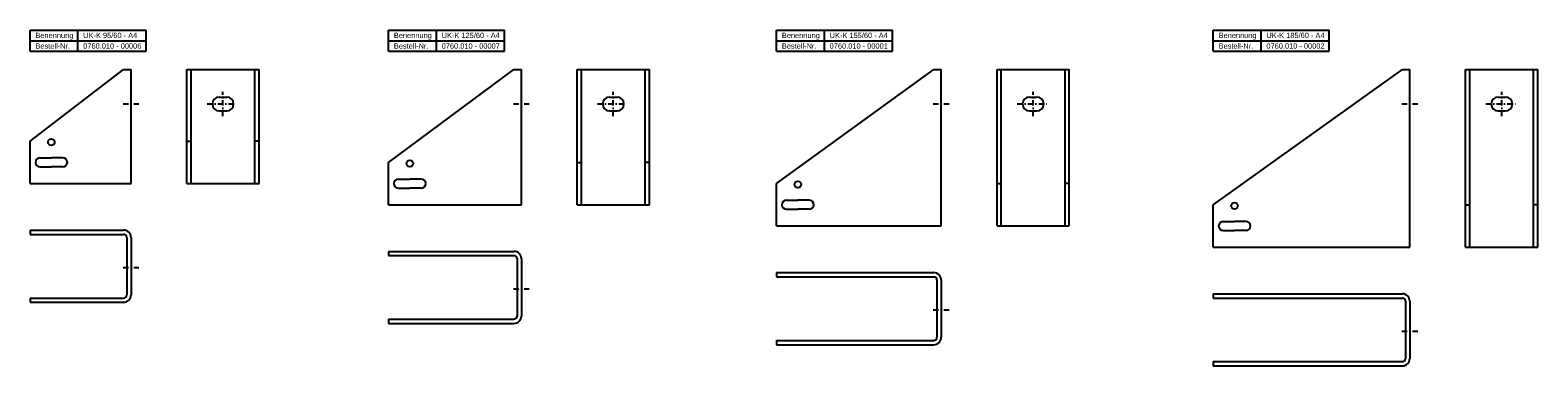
# Model space of a CAD drawing. Header units: inches. Extents: x 44 to 3003, y 41 to 423.
# Tile 1 of 2: x 44 to 1463, y 106 to 423. Entities that reach past the tile are written whole.
import ezdxf

# ---------------------------------------------------------------- set-up
doc = ezdxf.new("R2010")
doc.units = ezdxf.units.IN
doc.header["$LTSCALE"] = 10
doc.header["$MEASUREMENT"] = 0
doc.linetypes.add('STRICHPUNKT2', pattern=[0.5, 0.25, -0.125, 0, -0.125])
doc.layers.add('Halfen', color=2, linetype='Continuous')
doc.styles.add('ARIAL50', font='ARIAL.TTF', dxfattribs={"height": 5})

msp = doc.modelspace()

# ---------------------------------------------------------------- linework, layer by layer
at = {"layer": 'Halfen', "color": 2}
for p, q in [((43.7, 402.6), (43.7, 422.6)), ((43.7, 422.6), (152.9, 422.6)), ((43.7, 412.6), (152.9, 412.6)), ((88.7, 402.6), (88.7, 422.6)), ((152.9, 402.6), (152.9, 422.6)), ((381.2, 402.6), (381.2, 422.6)), ((381.2, 422.6), (490.4, 422.6)), ((381.2, 412.6), (490.4, 412.6)), ((426.2, 402.6), (426.2, 422.6)), ((490.4, 402.6), (490.4, 422.6)), ((746.5, 402.6), (746.5, 422.6)), ((746.5, 422.6), (855.7, 422.6)), ((746.5, 412.6), (855.7, 412.6)), ((791.5, 402.6), (791.5, 422.6)), ((855.7, 402.6), (855.7, 422.6)), ((1157.7, 402.6), (1157.7, 422.6)), ((1157.7, 422.6), (1266.9, 422.6)), ((1157.7, 412.6), (1266.9, 412.6)), ((1202.7, 402.6), (1202.7, 422.6)), ((1266.9, 402.6), (1266.9, 422.6)), ((43.7, 402.6), (152.9, 402.6)), ((381.2, 402.6), (490.4, 402.6)), ((746.5, 402.6), (855.7, 402.6)), ((1157.7, 402.6), (1266.9, 402.6)), ((43.7, 317.9), (131.7, 385.4)), ((131.7, 385.4), (138.7, 385.4)), ((138.7, 277.9), (138.7, 385.4)), ((191.3, 277.9), (191.3, 385.4)), ((191.3, 385.4), (259.3, 385.4)), ((195.3, 277.9), (195.3, 385.4)), ((255.3, 277.9), (255.3, 385.4)), ((259.3, 277.9), (259.3, 385.4)), ((381.2, 297.9), (499.2, 385.4)), ((499.2, 385.4), (506.2, 385.4)), ((506.2, 257.9), (506.2, 385.4)), ((558.8, 257.9), (558.8, 385.4)), ((558.8, 385.4), (626.8, 385.4)), ((562.8, 257.9), (562.8, 385.4)), ((622.8, 257.9), (622.8, 385.4)), ((626.8, 257.9), (626.8, 385.4)), ((746.5, 277.9), (894.5, 385.4)), ((894.5, 385.4), (901.5, 385.4)), ((901.5, 237.9), (901.5, 385.4)), ((954.1, 237.9), (954.1, 385.4)), ((954.1, 385.4), (1022.1, 385.4)), ((958.1, 237.9), (958.1, 385.4)), ((1018.1, 237.9), (1018.1, 385.4)), ((1022.1, 237.9), (1022.1, 385.4)), ((1157.7, 257.9), (1335.7, 385.4)), ((1335.7, 385.4), (1342.7, 385.4)), ((1342.7, 217.9), (1342.7, 385.4)), ((1395.3, 217.9), (1395.3, 385.4)), ((1395.3, 385.4), (1463.3, 385.4)), ((1399.3, 217.9), (1399.3, 385.4)), ((1459.3, 217.9), (1459.3, 385.4)), ((1463.3, 217.9), (1463.3, 385.4)), ((221.8, 359.4), (228.8, 359.4)), ((589.3, 359.4), (596.3, 359.4)), ((984.6, 359.4), (991.6, 359.4)), ((1425.8, 359.4), (1432.8, 359.4)), ((221.8, 346.4), (228.8, 346.4)), ((589.3, 346.4), (596.3, 346.4)), ((984.6, 346.4), (991.6, 346.4)), ((1425.8, 346.4), (1432.8, 346.4)), ((43.7, 277.9), (43.7, 317.9)), ((191.3, 317.9), (195.3, 317.9)), ((259.3, 317.9), (255.3, 317.9)), ((53, 302.1), (63.7, 302.1)), ((74.5, 302.1), (63.7, 302.1)), ((53, 293.6), (63.7, 293.6)), ((74.5, 293.6), (63.7, 293.6)), ((381.2, 257.9), (381.2, 297.9)), ((558.8, 297.9), (562.8, 297.9)), ((626.8, 297.9), (622.8, 297.9)), ((43.7, 277.9), (138.7, 277.9)), ((191.3, 277.9), (259.3, 277.9)), ((390.4, 282.1), (401.2, 282.1)), ((390.4, 273.6), (401.2, 273.6)), ((411.9, 282.1), (401.2, 282.1)), ((411.9, 273.6), (401.2, 273.6)), ((746.5, 237.9), (746.5, 277.9)), ((954.1, 277.9), (958.1, 277.9)), ((1022.1, 277.9), (1018.1, 277.9)), ((381.2, 257.9), (506.2, 257.9)), ((558.8, 257.9), (626.8, 257.9)), ((755.8, 262.1), (766.5, 262.1)), ((777.3, 262.1), (766.5, 262.1)), ((1157.7, 217.9), (1157.7, 257.9)), ((1395.3, 257.9), (1399.3, 257.9)), ((1463.3, 257.9), (1459.3, 257.9)), ((755.8, 253.6), (766.5, 253.6)), ((777.3, 253.6), (766.5, 253.6)), ((1167, 242.1), (1177.7, 242.1)), ((1188.5, 242.1), (1177.7, 242.1)), ((43.7, 234), (131.7, 234)), ((43.7, 234), (43.7, 230)), ((43.7, 230), (131.7, 230)), ((746.5, 237.9), (901.5, 237.9)), ((954.1, 237.9), (1022.1, 237.9)), ((1167, 233.6), (1177.7, 233.6)), ((1188.5, 233.6), (1177.7, 233.6)), ((134.7, 227), (134.7, 173)), ((138.7, 227), (138.7, 173)), ((381.2, 214), (499.2, 214)), ((381.2, 214), (381.2, 210)), ((1157.7, 217.9), (1342.7, 217.9)), ((1395.3, 217.9), (1463.3, 217.9)), ((381.2, 210), (499.2, 210)), ((502.2, 207), (502.2, 153)), ((506.2, 207), (506.2, 153)), ((746.5, 194), (894.5, 194)), ((746.5, 194), (746.5, 190)), ((746.5, 190), (894.5, 190)), ((897.5, 187), (897.5, 133)), ((901.5, 187), (901.5, 133)), ((1157.7, 174), (1335.7, 174)), ((1157.7, 174), (1157.7, 170)), ((43.7, 170), (131.7, 170)), ((43.7, 170), (43.7, 166)), ((43.7, 166), (131.7, 166)), ((1157.7, 170), (1335.7, 170)), ((1338.7, 167), (1338.7, 113)), ((1342.7, 167), (1342.7, 113)), ((381.2, 150), (499.2, 150)), ((381.2, 150), (381.2, 146)), ((381.2, 146), (499.2, 146)), ((746.5, 130), (894.5, 130)), ((746.5, 130), (746.5, 126)), ((746.5, 126), (894.5, 126)), ((1157.7, 110), (1335.7, 110)), ((1157.7, 110), (1157.7, 106)), ((1157.7, 106), (1335.7, 106))]:
    msp.add_line(p, q, dxfattribs=at)
at = {"layer": 'Halfen', "color": 1, "linetype": 'STRICHPUNKT2', "ltscale": 2}
for p, q in [((225.3, 341.4), (225.3, 364.4)), ((592.8, 341.4), (592.8, 364.4)), ((988.1, 341.4), (988.1, 364.4)), ((1429.3, 341.4), (1429.3, 364.4)), ((131.2, 352.9), (146.2, 352.9)), ((210.3, 352.9), (240.3, 352.9)), ((498.7, 352.9), (513.7, 352.9)), ((577.8, 352.9), (607.8, 352.9)), ((894, 352.9), (909, 352.9)), ((973.1, 352.9), (1003.1, 352.9)), ((1335.2, 352.9), (1350.2, 352.9)), ((1414.3, 352.9), (1444.3, 352.9)), ((131.2, 198.8), (146.2, 198.8)), ((498.7, 178.8), (513.7, 178.8)), ((894, 158.8), (909, 158.8)), ((1335.2, 138.8), (1350.2, 138.8))]:
    msp.add_line(p, q, dxfattribs=at)
at = {"layer": 'Halfen', "color": 2}
for centre in [(63.7, 316.9), (401.2, 296.9), (766.5, 276.9), (1177.7, 256.9)]:
    msp.add_circle(centre, 3.1, dxfattribs=at)
for centre, radius, start, end in [((221.8, 352.9), 6.5, 90, 270), ((228.8, 352.9), 6.5, 270, 90), ((589.3, 352.9), 6.5, 90, 270), ((596.3, 352.9), 6.5, 270, 90), ((984.6, 352.9), 6.5, 90, 270), ((991.6, 352.9), 6.5, 270, 90), ((1425.8, 352.9), 6.5, 90, 270), ((1432.8, 352.9), 6.5, 270, 90), ((53, 297.9), 4.25, 90, 270), ((74.5, 297.9), 4.25, 270, 90), ((390.4, 277.9), 4.25, 90, 270), ((411.9, 277.9), 4.25, 270, 90), ((755.8, 257.9), 4.25, 90, 270), ((777.3, 257.9), 4.25, 270, 90), ((1167, 237.9), 4.25, 90, 270), ((1188.5, 237.9), 4.25, 270, 90), ((131.7, 227), 7, 0, 90), ((131.7, 227), 3, 0, 90), ((499.2, 207), 7, 0, 90), ((499.2, 207), 3, 0, 90), ((894.5, 187), 7, 0, 90), ((894.5, 187), 3, 0, 90), ((131.7, 173), 3, 270, 0), ((131.7, 173), 7, 270, 0), ((1335.7, 167), 7, 0, 90), ((1335.7, 167), 3, 0, 90), ((499.2, 153), 3, 270, 0), ((499.2, 153), 7, 270, 0), ((894.5, 133), 3, 270, 0), ((894.5, 133), 7, 270, 0), ((1335.7, 113), 3, 270, 0), ((1335.7, 113), 7, 270, 0)]:
    msp.add_arc(centre, radius, start, end, dxfattribs=at)

# ---------------------------------------------------------------- texts
at = {"layer": 'Halfen', "color": 2, "style": 'ARIAL50'}
for s, p in [('Benennung', (48.7, 415.1)), ('UK-K 95/60 - A4', (93.7, 415.1)), ('Benennung', (386.2, 415.1)), ('UK-K 125/60 - A4', (431.2, 415.1)), ('Benennung', (751.5, 415.1)), ('UK-K 155/60 - A4', (796.5, 415.1)), ('Benennung', (1162.7, 415.1)), ('UK-K 185/60 - A4', (1207.7, 415.1)), ('Bestell-Nr.', (48.7, 405.1)), ('0760.010 - 00006', (93.7, 405.1)), ('Bestell-Nr.', (386.2, 405.1)), ('0760.010 - 00007', (431.2, 405.1)), ('Bestell-Nr.', (751.5, 405.1)), ('0760.010 - 00001', (796.5, 405.1)), ('Bestell-Nr.', (1162.7, 405.1)), ('0760.010 - 00002', (1207.7, 405.1))]:
    msp.add_text(s, height=5, dxfattribs=at).set_placement(p)

doc.saveas('drawing.dxf')
